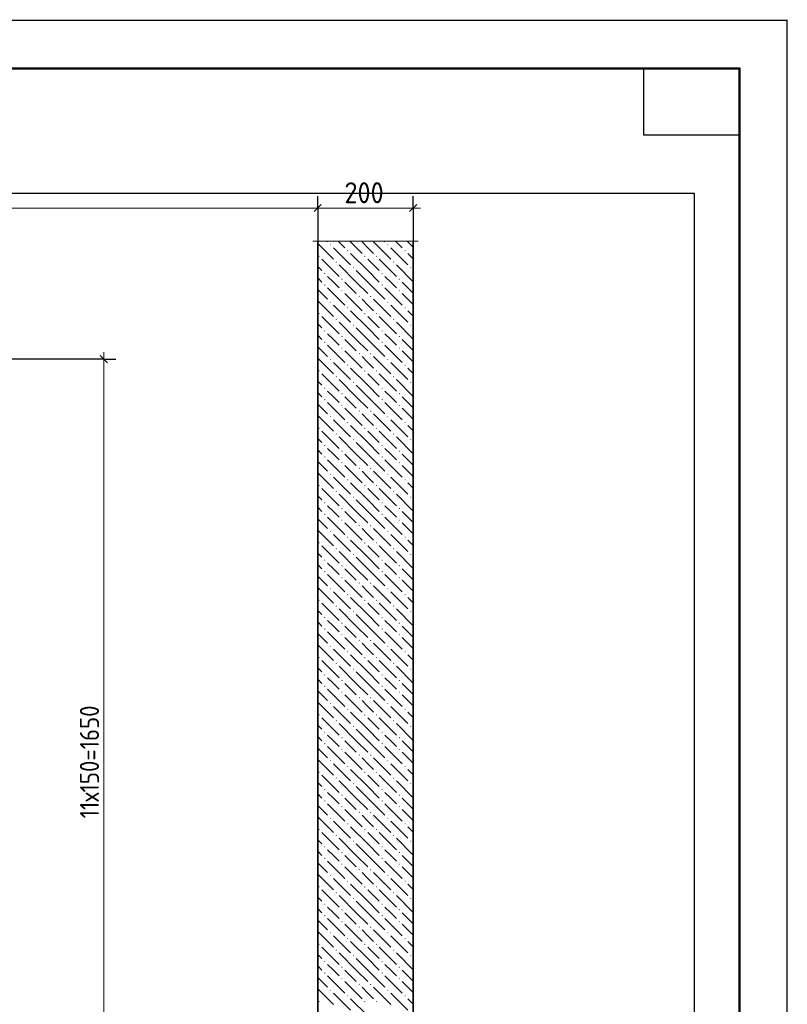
# Model space of a CAD drawing. Header units: millimetres. Extents: x 0 to 21000, y -5 to 14855.
# Tile 24 of 24: x 16984 to 21000, y 9703 to 14855. Entities that reach past the tile are written whole.
import ezdxf

# ---------------------------------------------------------------- set-up
doc = ezdxf.new("R2010")
doc.units = ezdxf.units.MM
doc.layers.add('Standard', color=7, linetype='Continuous', lineweight=25)
doc.layers.add('Размерная линия_ общее', color=7, linetype='Continuous', lineweight=13)
doc.layers.add('ЖБ Стена верхний уровень', color=7, linetype='Continuous', lineweight=25, true_color=0x006e00)
doc.layers.add('Размерная выноска', color=7, linetype='Continuous')
doc.styles.add('ISOCPEUR', font='txt')

msp = doc.modelspace()

# ---------------------------------------------------------------- hatches: boundary and pattern name
at = {"layer": 'ЖБ Стена верхний уровень', "linetype": 'Continuous', "lineweight": 18, "transparency": 33554687}
for points in [[(18606.8, 13676.9), (18610, 13680.2), (18613.3, 13676.9), (18610, 13673.7)], [(18906.8, 13676.9), (18910, 13680.2), (18913.3, 13676.9), (18910, 13673.7)], [(18546.8, 13616.9), (18550, 13620.2), (18553.3, 13616.9), (18550, 13613.7)], [(18696.8, 13646.9), (18700, 13650.2), (18703.3, 13646.9), (18700, 13643.7)], [(18786.8, 13616.9), (18790, 13620.2), (18793.3, 13616.9), (18790, 13613.7)], [(18846.8, 13616.9), (18850, 13620.2), (18853.3, 13616.9), (18850, 13613.7)], [(18996.8, 13646.9), (19000, 13650.2), (19003.3, 13646.9), (19000, 13643.7)], [(18636.8, 13586.9), (18640, 13590.2), (18643.3, 13586.9), (18640, 13583.7)], [(18726.8, 13556.9), (18730, 13560.2), (18733.3, 13556.9), (18730, 13553.7)], [(18936.8, 13586.9), (18940, 13590.2), (18943.3, 13586.9), (18940, 13583.7)], [(19026.8, 13556.9), (19030, 13560.2), (19033.3, 13556.9), (19030, 13553.7)], [(18576.8, 13526.9), (18580, 13530.2), (18583.3, 13526.9), (18580, 13523.7)], [(18666.8, 13496.9), (18670, 13500.2), (18673.3, 13496.9), (18670, 13493.7)], [(18876.8, 13526.9), (18880, 13530.2), (18883.3, 13526.9), (18880, 13523.7)], [(18966.8, 13496.9), (18970, 13500.2), (18973.3, 13496.9), (18970, 13493.7)], [(18576.8, 13466.9), (18580, 13470.2), (18583.3, 13466.9), (18580, 13463.7)], [(18876.8, 13466.9), (18880, 13470.2), (18883.3, 13466.9), (18880, 13463.7)], [(18666.8, 13436.9), (18670, 13440.2), (18673.3, 13436.9), (18670, 13433.7)], [(18756.8, 13406.9), (18760, 13410.2), (18763.3, 13406.9), (18760, 13403.7)], [(18816.8, 13406.9), (18820, 13410.2), (18823.3, 13406.9), (18820, 13403.7)], [(18966.8, 13436.9), (18970, 13440.2), (18973.3, 13436.9), (18970, 13433.7)], [(18606.8, 13376.9), (18610, 13380.2), (18613.3, 13376.9), (18610, 13373.7)], [(18696.8, 13346.9), (18700, 13350.2), (18703.3, 13346.9), (18700, 13343.7)], [(18906.8, 13376.9), (18910, 13380.2), (18913.3, 13376.9), (18910, 13373.7)], [(18996.8, 13346.9), (19000, 13350.2), (19003.3, 13346.9), (19000, 13343.7)], [(18546.8, 13316.9), (18550, 13320.2), (18553.3, 13316.9), (18550, 13313.7)], [(18786.8, 13316.9), (18790, 13320.2), (18793.3, 13316.9), (18790, 13313.7)], [(18846.8, 13316.9), (18850, 13320.2), (18853.3, 13316.9), (18850, 13313.7)], [(18636.8, 13286.9), (18640, 13290.2), (18643.3, 13286.9), (18640, 13283.7)], [(18726.8, 13256.9), (18730, 13260.2), (18733.3, 13256.9), (18730, 13253.7)], [(18936.8, 13286.9), (18940, 13290.2), (18943.3, 13286.9), (18940, 13283.7)], [(19026.8, 13256.9), (19030, 13260.2), (19033.3, 13256.9), (19030, 13253.7)], [(18576.8, 13226.9), (18580, 13230.2), (18583.3, 13226.9), (18580, 13223.7)], [(18666.8, 13196.9), (18670, 13200.2), (18673.3, 13196.9), (18670, 13193.7)], [(18876.8, 13226.9), (18880, 13230.2), (18883.3, 13226.9), (18880, 13223.7)], [(18966.8, 13196.9), (18970, 13200.2), (18973.3, 13196.9), (18970, 13193.7)], [(18576.8, 13166.9), (18580, 13170.2), (18583.3, 13166.9), (18580, 13163.7)], [(18666.8, 13136.9), (18670, 13140.2), (18673.3, 13136.9), (18670, 13133.7)], [(18876.8, 13166.9), (18880, 13170.2), (18883.3, 13166.9), (18880, 13163.7)], [(18966.8, 13136.9), (18970, 13140.2), (18973.3, 13136.9), (18970, 13133.7)], [(18756.8, 13106.9), (18760, 13110.2), (18763.3, 13106.9), (18760, 13103.7)], [(18816.8, 13106.9), (18820, 13110.2), (18823.3, 13106.9), (18820, 13103.7)], [(18606.8, 13076.9), (18610, 13080.2), (18613.3, 13076.9), (18610, 13073.7)], [(18696.8, 13046.9), (18700, 13050.2), (18703.3, 13046.9), (18700, 13043.7)], [(18906.8, 13076.9), (18910, 13080.2), (18913.3, 13076.9), (18910, 13073.7)], [(18996.8, 13046.9), (19000, 13050.2), (19003.3, 13046.9), (19000, 13043.7)], [(18546.8, 13016.9), (18550, 13020.2), (18553.3, 13016.9), (18550, 13013.7)], [(18636.8, 12986.9), (18640, 12990.2), (18643.3, 12986.9), (18640, 12983.7)], [(18786.8, 13016.9), (18790, 13020.2), (18793.3, 13016.9), (18790, 13013.7)], [(18846.8, 13016.9), (18850, 13020.2), (18853.3, 13016.9), (18850, 13013.7)], [(18936.8, 12986.9), (18940, 12990.2), (18943.3, 12986.9), (18940, 12983.7)], [(18726.8, 12956.9), (18730, 12960.2), (18733.3, 12956.9), (18730, 12953.7)], [(19026.8, 12956.9), (19030, 12960.2), (19033.3, 12956.9), (19030, 12953.7)], [(18576.8, 12926.9), (18580, 12930.2), (18583.3, 12926.9), (18580, 12923.7)], [(18666.8, 12896.9), (18670, 12900.2), (18673.3, 12896.9), (18670, 12893.7)], [(18876.8, 12926.9), (18880, 12930.2), (18883.3, 12926.9), (18880, 12923.7)], [(18966.8, 12896.9), (18970, 12900.2), (18973.3, 12896.9), (18970, 12893.7)], [(18576.8, 12866.9), (18580, 12870.2), (18583.3, 12866.9), (18580, 12863.7)], [(18666.8, 12836.9), (18670, 12840.2), (18673.3, 12836.9), (18670, 12833.7)], [(18876.8, 12866.9), (18880, 12870.2), (18883.3, 12866.9), (18880, 12863.7)], [(18966.8, 12836.9), (18970, 12840.2), (18973.3, 12836.9), (18970, 12833.7)], [(18606.8, 12776.9), (18610, 12780.2), (18613.3, 12776.9), (18610, 12773.7)], [(18756.8, 12806.9), (18760, 12810.2), (18763.3, 12806.9), (18760, 12803.7)], [(18816.8, 12806.9), (18820, 12810.2), (18823.3, 12806.9), (18820, 12803.7)], [(18906.8, 12776.9), (18910, 12780.2), (18913.3, 12776.9), (18910, 12773.7)], [(18696.8, 12746.9), (18700, 12750.2), (18703.3, 12746.9), (18700, 12743.7)], [(18996.8, 12746.9), (19000, 12750.2), (19003.3, 12746.9), (19000, 12743.7)], [(18546.8, 12716.9), (18550, 12720.2), (18553.3, 12716.9), (18550, 12713.7)], [(18636.8, 12686.9), (18640, 12690.2), (18643.3, 12686.9), (18640, 12683.7)], [(18786.8, 12716.9), (18790, 12720.2), (18793.3, 12716.9), (18790, 12713.7)], [(18846.8, 12716.9), (18850, 12720.2), (18853.3, 12716.9), (18850, 12713.7)], [(18936.8, 12686.9), (18940, 12690.2), (18943.3, 12686.9), (18940, 12683.7)], [(18576.8, 12626.9), (18580, 12630.2), (18583.3, 12626.9), (18580, 12623.7)], [(18726.8, 12656.9), (18730, 12660.2), (18733.3, 12656.9), (18730, 12653.7)], [(18876.8, 12626.9), (18880, 12630.2), (18883.3, 12626.9), (18880, 12623.7)], [(19026.8, 12656.9), (19030, 12660.2), (19033.3, 12656.9), (19030, 12653.7)], [(18666.8, 12596.9), (18670, 12600.2), (18673.3, 12596.9), (18670, 12593.7)], [(18966.8, 12596.9), (18970, 12600.2), (18973.3, 12596.9), (18970, 12593.7)], [(18576.8, 12566.9), (18580, 12570.2), (18583.3, 12566.9), (18580, 12563.7)], [(18666.8, 12536.9), (18670, 12540.2), (18673.3, 12536.9), (18670, 12533.7)], [(18876.8, 12566.9), (18880, 12570.2), (18883.3, 12566.9), (18880, 12563.7)], [(18966.8, 12536.9), (18970, 12540.2), (18973.3, 12536.9), (18970, 12533.7)], [(18606.8, 12476.9), (18610, 12480.2), (18613.3, 12476.9), (18610, 12473.7)], [(18756.8, 12506.9), (18760, 12510.2), (18763.3, 12506.9), (18760, 12503.7)], [(18816.8, 12506.9), (18820, 12510.2), (18823.3, 12506.9), (18820, 12503.7)], [(18906.8, 12476.9), (18910, 12480.2), (18913.3, 12476.9), (18910, 12473.7)], [(18546.8, 12416.9), (18550, 12420.2), (18553.3, 12416.9), (18550, 12413.7)], [(18696.8, 12446.9), (18700, 12450.2), (18703.3, 12446.9), (18700, 12443.7)], [(18786.8, 12416.9), (18790, 12420.2), (18793.3, 12416.9), (18790, 12413.7)], [(18846.8, 12416.9), (18850, 12420.2), (18853.3, 12416.9), (18850, 12413.7)], [(18996.8, 12446.9), (19000, 12450.2), (19003.3, 12446.9), (19000, 12443.7)], [(18636.8, 12386.9), (18640, 12390.2), (18643.3, 12386.9), (18640, 12383.7)], [(18936.8, 12386.9), (18940, 12390.2), (18943.3, 12386.9), (18940, 12383.7)], [(18576.8, 12326.9), (18580, 12330.2), (18583.3, 12326.9), (18580, 12323.7)], [(18726.8, 12356.9), (18730, 12360.2), (18733.3, 12356.9), (18730, 12353.7)], [(18876.8, 12326.9), (18880, 12330.2), (18883.3, 12326.9), (18880, 12323.7)], [(19026.8, 12356.9), (19030, 12360.2), (19033.3, 12356.9), (19030, 12353.7)], [(18576.8, 12266.9), (18580, 12270.2), (18583.3, 12266.9), (18580, 12263.7)], [(18666.8, 12296.9), (18670, 12300.2), (18673.3, 12296.9), (18670, 12293.7)], [(18876.8, 12266.9), (18880, 12270.2), (18883.3, 12266.9), (18880, 12263.7)], [(18966.8, 12296.9), (18970, 12300.2), (18973.3, 12296.9), (18970, 12293.7)], [(18666.8, 12236.9), (18670, 12240.2), (18673.3, 12236.9), (18670, 12233.7)], [(18966.8, 12236.9), (18970, 12240.2), (18973.3, 12236.9), (18970, 12233.7)], [(18606.8, 12176.9), (18610, 12180.2), (18613.3, 12176.9), (18610, 12173.7)], [(18756.8, 12206.9), (18760, 12210.2), (18763.3, 12206.9), (18760, 12203.7)], [(18816.8, 12206.9), (18820, 12210.2), (18823.3, 12206.9), (18820, 12203.7)], [(18906.8, 12176.9), (18910, 12180.2), (18913.3, 12176.9), (18910, 12173.7)], [(18546.8, 12116.9), (18550, 12120.2), (18553.3, 12116.9), (18550, 12113.7)], [(18696.8, 12146.9), (18700, 12150.2), (18703.3, 12146.9), (18700, 12143.7)], [(18786.8, 12116.9), (18790, 12120.2), (18793.3, 12116.9), (18790, 12113.7)], [(18846.8, 12116.9), (18850, 12120.2), (18853.3, 12116.9), (18850, 12113.7)], [(18996.8, 12146.9), (19000, 12150.2), (19003.3, 12146.9), (19000, 12143.7)], [(18636.8, 12086.9), (18640, 12090.2), (18643.3, 12086.9), (18640, 12083.7)], [(18726.8, 12056.9), (18730, 12060.2), (18733.3, 12056.9), (18730, 12053.7)], [(18936.8, 12086.9), (18940, 12090.2), (18943.3, 12086.9), (18940, 12083.7)], [(19026.8, 12056.9), (19030, 12060.2), (19033.3, 12056.9), (19030, 12053.7)], [(18576.8, 12026.9), (18580, 12030.2), (18583.3, 12026.9), (18580, 12023.7)], [(18876.8, 12026.9), (18880, 12030.2), (18883.3, 12026.9), (18880, 12023.7)], [(18576.8, 11966.9), (18580, 11970.2), (18583.3, 11966.9), (18580, 11963.7)], [(18666.8, 11996.9), (18670, 12000.2), (18673.3, 11996.9), (18670, 11993.7)], [(18876.8, 11966.9), (18880, 11970.2), (18883.3, 11966.9), (18880, 11963.7)], [(18966.8, 11996.9), (18970, 12000.2), (18973.3, 11996.9), (18970, 11993.7)], [(18666.8, 11936.9), (18670, 11940.2), (18673.3, 11936.9), (18670, 11933.7)], [(18756.8, 11906.9), (18760, 11910.2), (18763.3, 11906.9), (18760, 11903.7)], [(18816.8, 11906.9), (18820, 11910.2), (18823.3, 11906.9), (18820, 11903.7)], [(18966.8, 11936.9), (18970, 11940.2), (18973.3, 11936.9), (18970, 11933.7)], [(18606.8, 11876.9), (18610, 11880.2), (18613.3, 11876.9), (18610, 11873.7)], [(18696.8, 11846.9), (18700, 11850.2), (18703.3, 11846.9), (18700, 11843.7)], [(18906.8, 11876.9), (18910, 11880.2), (18913.3, 11876.9), (18910, 11873.7)], [(18996.8, 11846.9), (19000, 11850.2), (19003.3, 11846.9), (19000, 11843.7)], [(18546.8, 11816.9), (18550, 11820.2), (18553.3, 11816.9), (18550, 11813.7)], [(18786.8, 11816.9), (18790, 11820.2), (18793.3, 11816.9), (18790, 11813.7)], [(18846.8, 11816.9), (18850, 11820.2), (18853.3, 11816.9), (18850, 11813.7)], [(18636.8, 11786.9), (18640, 11790.2), (18643.3, 11786.9), (18640, 11783.7)], [(18726.8, 11756.9), (18730, 11760.2), (18733.3, 11756.9), (18730, 11753.7)], [(18936.8, 11786.9), (18940, 11790.2), (18943.3, 11786.9), (18940, 11783.7)], [(19026.8, 11756.9), (19030, 11760.2), (19033.3, 11756.9), (19030, 11753.7)], [(18576.8, 11726.9), (18580, 11730.2), (18583.3, 11726.9), (18580, 11723.7)], [(18666.8, 11696.9), (18670, 11700.2), (18673.3, 11696.9), (18670, 11693.7)], [(18876.8, 11726.9), (18880, 11730.2), (18883.3, 11726.9), (18880, 11723.7)], [(18966.8, 11696.9), (18970, 11700.2), (18973.3, 11696.9), (18970, 11693.7)], [(18576.8, 11666.9), (18580, 11670.2), (18583.3, 11666.9), (18580, 11663.7)], [(18876.8, 11666.9), (18880, 11670.2), (18883.3, 11666.9), (18880, 11663.7)], [(18666.8, 11636.9), (18670, 11640.2), (18673.3, 11636.9), (18670, 11633.7)], [(18756.8, 11606.9), (18760, 11610.2), (18763.3, 11606.9), (18760, 11603.7)], [(18816.8, 11606.9), (18820, 11610.2), (18823.3, 11606.9), (18820, 11603.7)], [(18966.8, 11636.9), (18970, 11640.2), (18973.3, 11636.9), (18970, 11633.7)], [(18606.8, 11576.9), (18610, 11580.2), (18613.3, 11576.9), (18610, 11573.7)], [(18696.8, 11546.9), (18700, 11550.2), (18703.3, 11546.9), (18700, 11543.7)], [(18906.8, 11576.9), (18910, 11580.2), (18913.3, 11576.9), (18910, 11573.7)], [(18996.8, 11546.9), (19000, 11550.2), (19003.3, 11546.9), (19000, 11543.7)], [(18546.8, 11516.9), (18550, 11520.2), (18553.3, 11516.9), (18550, 11513.7)], [(18636.8, 11486.9), (18640, 11490.2), (18643.3, 11486.9), (18640, 11483.7)], [(18786.8, 11516.9), (18790, 11520.2), (18793.3, 11516.9), (18790, 11513.7)], [(18846.8, 11516.9), (18850, 11520.2), (18853.3, 11516.9), (18850, 11513.7)], [(18936.8, 11486.9), (18940, 11490.2), (18943.3, 11486.9), (18940, 11483.7)], [(18726.8, 11456.9), (18730, 11460.2), (18733.3, 11456.9), (18730, 11453.7)], [(19026.8, 11456.9), (19030, 11460.2), (19033.3, 11456.9), (19030, 11453.7)], [(18576.8, 11426.9), (18580, 11430.2), (18583.3, 11426.9), (18580, 11423.7)], [(18666.8, 11396.9), (18670, 11400.2), (18673.3, 11396.9), (18670, 11393.7)], [(18876.8, 11426.9), (18880, 11430.2), (18883.3, 11426.9), (18880, 11423.7)], [(18966.8, 11396.9), (18970, 11400.2), (18973.3, 11396.9), (18970, 11393.7)], [(18576.8, 11366.9), (18580, 11370.2), (18583.3, 11366.9), (18580, 11363.7)], [(18666.8, 11336.9), (18670, 11340.2), (18673.3, 11336.9), (18670, 11333.7)], [(18876.8, 11366.9), (18880, 11370.2), (18883.3, 11366.9), (18880, 11363.7)], [(18966.8, 11336.9), (18970, 11340.2), (18973.3, 11336.9), (18970, 11333.7)], [(18756.8, 11306.9), (18760, 11310.2), (18763.3, 11306.9), (18760, 11303.7)], [(18816.8, 11306.9), (18820, 11310.2), (18823.3, 11306.9), (18820, 11303.7)], [(18606.8, 11276.9), (18610, 11280.2), (18613.3, 11276.9), (18610, 11273.7)], [(18696.8, 11246.9), (18700, 11250.2), (18703.3, 11246.9), (18700, 11243.7)], [(18906.8, 11276.9), (18910, 11280.2), (18913.3, 11276.9), (18910, 11273.7)], [(18996.8, 11246.9), (19000, 11250.2), (19003.3, 11246.9), (19000, 11243.7)], [(18546.8, 11216.9), (18550, 11220.2), (18553.3, 11216.9), (18550, 11213.7)], [(18636.8, 11186.9), (18640, 11190.2), (18643.3, 11186.9), (18640, 11183.7)], [(18786.8, 11216.9), (18790, 11220.2), (18793.3, 11216.9), (18790, 11213.7)], [(18846.8, 11216.9), (18850, 11220.2), (18853.3, 11216.9), (18850, 11213.7)], [(18936.8, 11186.9), (18940, 11190.2), (18943.3, 11186.9), (18940, 11183.7)], [(18576.8, 11126.9), (18580, 11130.2), (18583.3, 11126.9), (18580, 11123.7)], [(18726.8, 11156.9), (18730, 11160.2), (18733.3, 11156.9), (18730, 11153.7)], [(18876.8, 11126.9), (18880, 11130.2), (18883.3, 11126.9), (18880, 11123.7)], [(19026.8, 11156.9), (19030, 11160.2), (19033.3, 11156.9), (19030, 11153.7)], [(18666.8, 11096.9), (18670, 11100.2), (18673.3, 11096.9), (18670, 11093.7)], [(18966.8, 11096.9), (18970, 11100.2), (18973.3, 11096.9), (18970, 11093.7)], [(18576.8, 11066.9), (18580, 11070.2), (18583.3, 11066.9), (18580, 11063.7)], [(18666.8, 11036.9), (18670, 11040.2), (18673.3, 11036.9), (18670, 11033.7)], [(18876.8, 11066.9), (18880, 11070.2), (18883.3, 11066.9), (18880, 11063.7)], [(18966.8, 11036.9), (18970, 11040.2), (18973.3, 11036.9), (18970, 11033.7)], [(18606.8, 10976.9), (18610, 10980.2), (18613.3, 10976.9), (18610, 10973.7)], [(18756.8, 11006.9), (18760, 11010.2), (18763.3, 11006.9), (18760, 11003.7)], [(18816.8, 11006.9), (18820, 11010.2), (18823.3, 11006.9), (18820, 11003.7)], [(18906.8, 10976.9), (18910, 10980.2), (18913.3, 10976.9), (18910, 10973.7)], [(18696.8, 10946.9), (18700, 10950.2), (18703.3, 10946.9), (18700, 10943.7)], [(18996.8, 10946.9), (19000, 10950.2), (19003.3, 10946.9), (19000, 10943.7)], [(18546.8, 10916.9), (18550, 10920.2), (18553.3, 10916.9), (18550, 10913.7)], [(18636.8, 10886.9), (18640, 10890.2), (18643.3, 10886.9), (18640, 10883.7)], [(18786.8, 10916.9), (18790, 10920.2), (18793.3, 10916.9), (18790, 10913.7)], [(18846.8, 10916.9), (18850, 10920.2), (18853.3, 10916.9), (18850, 10913.7)], [(18936.8, 10886.9), (18940, 10890.2), (18943.3, 10886.9), (18940, 10883.7)], [(18576.8, 10826.9), (18580, 10830.2), (18583.3, 10826.9), (18580, 10823.7)], [(18726.8, 10856.9), (18730, 10860.2), (18733.3, 10856.9), (18730, 10853.7)], [(18876.8, 10826.9), (18880, 10830.2), (18883.3, 10826.9), (18880, 10823.7)], [(19026.8, 10856.9), (19030, 10860.2), (19033.3, 10856.9), (19030, 10853.7)], [(18576.8, 10766.9), (18580, 10770.2), (18583.3, 10766.9), (18580, 10763.7)], [(18666.8, 10796.9), (18670, 10800.2), (18673.3, 10796.9), (18670, 10793.7)], [(18876.8, 10766.9), (18880, 10770.2), (18883.3, 10766.9), (18880, 10763.7)], [(18966.8, 10796.9), (18970, 10800.2), (18973.3, 10796.9), (18970, 10793.7)], [(18666.8, 10736.9), (18670, 10740.2), (18673.3, 10736.9), (18670, 10733.7)], [(18966.8, 10736.9), (18970, 10740.2), (18973.3, 10736.9), (18970, 10733.7)], [(18606.8, 10676.9), (18610, 10680.2), (18613.3, 10676.9), (18610, 10673.7)], [(18756.8, 10706.9), (18760, 10710.2), (18763.3, 10706.9), (18760, 10703.7)], [(18816.8, 10706.9), (18820, 10710.2), (18823.3, 10706.9), (18820, 10703.7)], [(18906.8, 10676.9), (18910, 10680.2), (18913.3, 10676.9), (18910, 10673.7)], [(18546.8, 10616.9), (18550, 10620.2), (18553.3, 10616.9), (18550, 10613.7)], [(18696.8, 10646.9), (18700, 10650.2), (18703.3, 10646.9), (18700, 10643.7)], [(18786.8, 10616.9), (18790, 10620.2), (18793.3, 10616.9), (18790, 10613.7)], [(18846.8, 10616.9), (18850, 10620.2), (18853.3, 10616.9), (18850, 10613.7)], [(18996.8, 10646.9), (19000, 10650.2), (19003.3, 10646.9), (19000, 10643.7)], [(18636.8, 10586.9), (18640, 10590.2), (18643.3, 10586.9), (18640, 10583.7)], [(18936.8, 10586.9), (18940, 10590.2), (18943.3, 10586.9), (18940, 10583.7)], [(18576.8, 10526.9), (18580, 10530.2), (18583.3, 10526.9), (18580, 10523.7)], [(18726.8, 10556.9), (18730, 10560.2), (18733.3, 10556.9), (18730, 10553.7)], [(18876.8, 10526.9), (18880, 10530.2), (18883.3, 10526.9), (18880, 10523.7)], [(19026.8, 10556.9), (19030, 10560.2), (19033.3, 10556.9), (19030, 10553.7)], [(18576.8, 10466.9), (18580, 10470.2), (18583.3, 10466.9), (18580, 10463.7)], [(18666.8, 10496.9), (18670, 10500.2), (18673.3, 10496.9), (18670, 10493.7)], [(18876.8, 10466.9), (18880, 10470.2), (18883.3, 10466.9), (18880, 10463.7)], [(18966.8, 10496.9), (18970, 10500.2), (18973.3, 10496.9), (18970, 10493.7)], [(18666.8, 10436.9), (18670, 10440.2), (18673.3, 10436.9), (18670, 10433.7)], [(18756.8, 10406.9), (18760, 10410.2), (18763.3, 10406.9), (18760, 10403.7)], [(18816.8, 10406.9), (18820, 10410.2), (18823.3, 10406.9), (18820, 10403.7)], [(18966.8, 10436.9), (18970, 10440.2), (18973.3, 10436.9), (18970, 10433.7)], [(18606.8, 10376.9), (18610, 10380.2), (18613.3, 10376.9), (18610, 10373.7)], [(18906.8, 10376.9), (18910, 10380.2), (18913.3, 10376.9), (18910, 10373.7)], [(18546.8, 10316.9), (18550, 10320.2), (18553.3, 10316.9), (18550, 10313.7)], [(18696.8, 10346.9), (18700, 10350.2), (18703.3, 10346.9), (18700, 10343.7)], [(18786.8, 10316.9), (18790, 10320.2), (18793.3, 10316.9), (18790, 10313.7)], [(18846.8, 10316.9), (18850, 10320.2), (18853.3, 10316.9), (18850, 10313.7)], [(18996.8, 10346.9), (19000, 10350.2), (19003.3, 10346.9), (19000, 10343.7)], [(18636.8, 10286.9), (18640, 10290.2), (18643.3, 10286.9), (18640, 10283.7)], [(18726.8, 10256.9), (18730, 10260.2), (18733.3, 10256.9), (18730, 10253.7)], [(18936.8, 10286.9), (18940, 10290.2), (18943.3, 10286.9), (18940, 10283.7)], [(19026.8, 10256.9), (19030, 10260.2), (19033.3, 10256.9), (19030, 10253.7)], [(18576.8, 10226.9), (18580, 10230.2), (18583.3, 10226.9), (18580, 10223.7)], [(18876.8, 10226.9), (18880, 10230.2), (18883.3, 10226.9), (18880, 10223.7)], [(18576.8, 10166.9), (18580, 10170.2), (18583.3, 10166.9), (18580, 10163.7)], [(18666.8, 10196.9), (18670, 10200.2), (18673.3, 10196.9), (18670, 10193.7)], [(18876.8, 10166.9), (18880, 10170.2), (18883.3, 10166.9), (18880, 10163.7)], [(18966.8, 10196.9), (18970, 10200.2), (18973.3, 10196.9), (18970, 10193.7)], [(18666.8, 10136.9), (18670, 10140.2), (18673.3, 10136.9), (18670, 10133.7)], [(18756.8, 10106.9), (18760, 10110.2), (18763.3, 10106.9), (18760, 10103.7)], [(18816.8, 10106.9), (18820, 10110.2), (18823.3, 10106.9), (18820, 10103.7)], [(18966.8, 10136.9), (18970, 10140.2), (18973.3, 10136.9), (18970, 10133.7)], [(18606.8, 10076.9), (18610, 10080.2), (18613.3, 10076.9), (18610, 10073.7)], [(18696.8, 10046.9), (18700, 10050.2), (18703.3, 10046.9), (18700, 10043.7)], [(18906.8, 10076.9), (18910, 10080.2), (18913.3, 10076.9), (18910, 10073.7)], [(18996.8, 10046.9), (19000, 10050.2), (19003.3, 10046.9), (19000, 10043.7)], [(18546.8, 10016.9), (18550, 10020.2), (18553.3, 10016.9), (18550, 10013.7)], [(18786.8, 10016.9), (18790, 10020.2), (18793.3, 10016.9), (18790, 10013.7)], [(18846.8, 10016.9), (18850, 10020.2), (18853.3, 10016.9), (18850, 10013.7)], [(18636.8, 9986.9), (18640, 9990.2), (18643.3, 9986.9), (18640, 9983.7)], [(18726.8, 9956.9), (18730, 9960.2), (18733.3, 9956.9), (18730, 9953.7)], [(18936.8, 9986.9), (18940, 9990.2), (18943.3, 9986.9), (18940, 9983.7)], [(19026.8, 9956.9), (19030, 9960.2), (19033.3, 9956.9), (19030, 9953.7)], [(18576.8, 9926.9), (18580, 9930.2), (18583.3, 9926.9), (18580, 9923.7)], [(18666.8, 9896.9), (18670, 9900.2), (18673.3, 9896.9), (18670, 9893.7)], [(18876.8, 9926.9), (18880, 9930.2), (18883.3, 9926.9), (18880, 9923.7)], [(18966.8, 9896.9), (18970, 9900.2), (18973.3, 9896.9), (18970, 9893.7)], [(18576.8, 9866.9), (18580, 9870.2), (18583.3, 9866.9), (18580, 9863.7)], [(18876.8, 9866.9), (18880, 9870.2), (18883.3, 9866.9), (18880, 9863.7)], [(18666.8, 9836.9), (18670, 9840.2), (18673.3, 9836.9), (18670, 9833.7)], [(18756.8, 9806.9), (18760, 9810.2), (18763.3, 9806.9), (18760, 9803.7)], [(18816.8, 9806.9), (18820, 9810.2), (18823.3, 9806.9), (18820, 9803.7)], [(18966.8, 9836.9), (18970, 9840.2), (18973.3, 9836.9), (18970, 9833.7)], [(18606.8, 9776.9), (18610, 9780.2), (18613.3, 9776.9), (18610, 9773.7)], [(18696.8, 9746.9), (18700, 9750.2), (18703.3, 9746.9), (18700, 9743.7)], [(18906.8, 9776.9), (18910, 9780.2), (18913.3, 9776.9), (18910, 9773.7)], [(18996.8, 9746.9), (19000, 9750.2), (19003.3, 9746.9), (19000, 9743.7)], [(18546.8, 9716.9), (18550, 9720.2), (18553.3, 9716.9), (18550, 9713.7)], [(18786.8, 9716.9), (18790, 9720.2), (18793.3, 9716.9), (18790, 9713.7)], [(18846.8, 9716.9), (18850, 9720.2), (18853.3, 9716.9), (18850, 9713.7)]]:
    msp.add_hatch(color=7, dxfattribs=at).paths.add_polyline_path(points, flags=16)

# ---------------------------------------------------------------- linework, layer by layer
at = {"layer": 'Standard', "color": 7, "linetype": 'Continuous', "lineweight": 35, "transparency": 33554687}
for p, q in [((20750, 13800), (20750, 10250)), ((20750, 13600), (20750, 10050))]:
    msp.add_line(p, q, dxfattribs=at)
at = {"layer": 'Standard', "color": 7, "linetype": 'Continuous', "lineweight": 50, "transparency": 33554687}
msp.add_line((20750, 13550), (20750, 11600), dxfattribs=at)
at = {"layer": 'Standard', "color": 7, "linetype": 'Continuous', "lineweight": 13, "transparency": 33554687}
msp.add_lwpolyline([(0, 14855), (0, 2100), (21000, 2100), (21000, 14855)], dxfattribs=at)
at = {"layer": 'Standard', "color": 7, "linetype": 'Continuous', "lineweight": 25, "transparency": 33554687}
for points in [[(0, 0), (21000, 0), (21000, 14850), (0, 14850), (0, 0)], [(20750, 14600), (20750, 14250), (20250, 14250), (20250, 14600), (20750, 14600)]]:
    msp.add_lwpolyline(points, close=True, dxfattribs=at)
at = {"layer": 'Standard', "color": 7, "linetype": 'Continuous', "lineweight": 50, "transparency": 33554687}
msp.add_lwpolyline([(1000, 14600), (20750, 14600), (20750, 250), (1000, 250), (1000, 14600)], close=True, dxfattribs=at)
at = {"layer": 'Standard', "color": 254, "linetype": 'Continuous', "lineweight": 25, "true_color": 0xc4c4ff, "transparency": 33554687}
msp.add_lwpolyline([(1561.4, 7410.9), (20514.7, 7410.9), (20514.7, 13946.1), (1561.4, 13946.1), (1561.4, 7410.9)], dxfattribs=at)
at = {"layer": 'ЖБ Стена верхний уровень', "color": 7, "linetype": 'Continuous', "lineweight": 35, "transparency": 33554687}
for p, q in [((18542.9, 13696.1), (18542.9, 8953.4)), ((19042.9, 8953.4), (19042.9, 13696.1))]:
    msp.add_line(p, q, dxfattribs=at)
at = {"layer": 'ЖБ Стена верхний уровень', "color": 251, "linetype": 'Continuous', "lineweight": 18, "true_color": 0x575757, "transparency": 33554687}
for p, q in [((18542.9, 13684), (18625, 13601.9)), ((18590.9, 13696.1), (18595, 13691.9)), ((18625, 13661.9), (18715, 13571.9)), ((18650.9, 13696.1), (18685, 13661.9)), ((18710.9, 13696.1), (18775, 13631.9)), ((18805, 13661.9), (18775, 13691.9)), ((18835, 13631.9), (18805, 13661.9)), ((18835, 13691.9), (18925, 13601.9)), ((18890.9, 13696.1), (18895, 13691.9)), ((18925, 13661.9), (19015, 13571.9)), ((18950.9, 13696.1), (18985, 13661.9)), ((19010.9, 13696.1), (19042.9, 13664)), ((18565, 13601.9), (18655, 13511.9)), ((18805, 13541.9), (18715, 13631.9)), ((18805, 13601.9), (18865, 13541.9)), ((18865, 13601.9), (18955, 13511.9)), ((19042.9, 13604), (19015, 13631.9)), ((18542.9, 13564), (18565, 13541.9)), ((18745, 13481.9), (18655, 13571.9)), ((19042.9, 13484), (18955, 13571.9)), ((18542.9, 13504), (18565, 13481.9)), ((18625, 13481.9), (18595, 13511.9)), ((18745, 13541.9), (18805, 13481.9)), ((18805, 13541.9), (18865, 13481.9)), ((18925, 13481.9), (18895, 13511.9)), ((18595, 13451.9), (18685, 13361.9)), ((18655, 13451.9), (18625, 13481.9)), ((18685, 13481.9), (18745, 13421.9)), ((18745, 13481.9), (18805, 13421.9)), ((18805, 13481.9), (18895, 13391.9)), ((18895, 13451.9), (18985, 13361.9)), ((18955, 13451.9), (18925, 13481.9)), ((18985, 13481.9), (19042.9, 13424)), ((18542.9, 13444), (18595, 13391.9)), ((18685, 13421.9), (18775, 13331.9)), ((18985, 13421.9), (19042.9, 13364)), ((18542.9, 13384), (18625, 13301.9)), ((18625, 13361.9), (18715, 13271.9)), ((18805, 13361.9), (18775, 13391.9)), ((18835, 13331.9), (18805, 13361.9)), ((18835, 13391.9), (18925, 13301.9)), ((18925, 13361.9), (19015, 13271.9)), ((18565, 13301.9), (18655, 13211.9)), ((18805, 13241.9), (18715, 13331.9)), ((18805, 13301.9), (18865, 13241.9)), ((18865, 13301.9), (18955, 13211.9)), ((19042.9, 13304), (19015, 13331.9)), ((18542.9, 13264), (18565, 13241.9)), ((18745, 13181.9), (18655, 13271.9)), ((18745, 13241.9), (18805, 13181.9)), ((18805, 13241.9), (18865, 13181.9)), ((19042.9, 13184), (18955, 13271.9)), ((18542.9, 13204), (18565, 13181.9)), ((18625, 13181.9), (18595, 13211.9)), ((18925, 13181.9), (18895, 13211.9)), ((18542.9, 13144), (18595, 13091.9)), ((18595, 13151.9), (18685, 13061.9)), ((18655, 13151.9), (18625, 13181.9)), ((18685, 13181.9), (18745, 13121.9)), ((18745, 13181.9), (18805, 13121.9)), ((18805, 13181.9), (18895, 13091.9)), ((18895, 13151.9), (18985, 13061.9)), ((18955, 13151.9), (18925, 13181.9)), ((18985, 13181.9), (19042.9, 13124)), ((18685, 13121.9), (18775, 13031.9)), ((18805, 13061.9), (18775, 13091.9)), ((18835, 13091.9), (18925, 13001.9)), ((18985, 13121.9), (19042.9, 13064)), ((18542.9, 13084), (18625, 13001.9)), ((18625, 13061.9), (18715, 12971.9)), ((18835, 13031.9), (18805, 13061.9)), ((18925, 13061.9), (19015, 12971.9)), ((18565, 13001.9), (18655, 12911.9)), ((18805, 12941.9), (18715, 13031.9)), ((18805, 13001.9), (18865, 12941.9)), ((18865, 13001.9), (18955, 12911.9)), ((19042.9, 13004), (19015, 13031.9)), ((18542.9, 12964), (18565, 12941.9)), ((18745, 12881.9), (18655, 12971.9)), ((18745, 12941.9), (18805, 12881.9)), ((18805, 12941.9), (18865, 12881.9)), ((19042.9, 12884), (18955, 12971.9)), ((18542.9, 12904), (18565, 12881.9)), ((18625, 12881.9), (18595, 12911.9)), ((18655, 12851.9), (18625, 12881.9)), ((18685, 12881.9), (18745, 12821.9)), ((18745, 12881.9), (18805, 12821.9)), ((18805, 12881.9), (18895, 12791.9)), ((18925, 12881.9), (18895, 12911.9)), ((18955, 12851.9), (18925, 12881.9)), ((18985, 12881.9), (19042.9, 12824)), ((18542.9, 12844), (18595, 12791.9)), ((18595, 12851.9), (18685, 12761.9)), ((18895, 12851.9), (18985, 12761.9)), ((18542.9, 12784), (18625, 12701.9)), ((18685, 12821.9), (18775, 12731.9)), ((18805, 12761.9), (18775, 12791.9)), ((18835, 12791.9), (18925, 12701.9)), ((18985, 12821.9), (19042.9, 12764)), ((18625, 12761.9), (18715, 12671.9)), ((18805, 12641.9), (18715, 12731.9)), ((18835, 12731.9), (18805, 12761.9)), ((18925, 12761.9), (19015, 12671.9)), ((19042.9, 12704), (19015, 12731.9)), ((18565, 12701.9), (18655, 12611.9)), ((18805, 12701.9), (18865, 12641.9)), ((18865, 12701.9), (18955, 12611.9)), ((18542.9, 12664), (18565, 12641.9)), ((18745, 12581.9), (18655, 12671.9)), ((18745, 12641.9), (18805, 12581.9)), ((18805, 12641.9), (18865, 12581.9)), ((19042.9, 12584), (18955, 12671.9)), ((18542.9, 12604), (18565, 12581.9)), ((18625, 12581.9), (18595, 12611.9)), ((18655, 12551.9), (18625, 12581.9)), ((18685, 12581.9), (18745, 12521.9)), ((18745, 12581.9), (18805, 12521.9)), ((18805, 12581.9), (18895, 12491.9)), ((18925, 12581.9), (18895, 12611.9)), ((18955, 12551.9), (18925, 12581.9)), ((18985, 12581.9), (19042.9, 12524)), ((18542.9, 12544), (18595, 12491.9)), ((18595, 12551.9), (18685, 12461.9)), ((18685, 12521.9), (18775, 12431.9)), ((18895, 12551.9), (18985, 12461.9)), ((18985, 12521.9), (19042.9, 12464)), ((18542.9, 12484), (18625, 12401.9)), ((18805, 12461.9), (18775, 12491.9)), ((18835, 12491.9), (18925, 12401.9)), ((18625, 12461.9), (18715, 12371.9)), ((18805, 12341.9), (18715, 12431.9)), ((18835, 12431.9), (18805, 12461.9)), ((18925, 12461.9), (19015, 12371.9)), ((19042.9, 12404), (19015, 12431.9)), ((18565, 12401.9), (18655, 12311.9)), ((18745, 12281.9), (18655, 12371.9)), ((18805, 12401.9), (18865, 12341.9)), ((18865, 12401.9), (18955, 12311.9)), ((19042.9, 12284), (18955, 12371.9)), ((18542.9, 12364), (18565, 12341.9)), ((18745, 12341.9), (18805, 12281.9)), ((18805, 12341.9), (18865, 12281.9)), ((18542.9, 12304), (18565, 12281.9)), ((18625, 12281.9), (18595, 12311.9)), ((18655, 12251.9), (18625, 12281.9)), ((18685, 12281.9), (18745, 12221.9)), ((18745, 12281.9), (18805, 12221.9)), ((18805, 12281.9), (18895, 12191.9)), ((18925, 12281.9), (18895, 12311.9)), ((18955, 12251.9), (18925, 12281.9)), ((18985, 12281.9), (19042.9, 12224)), ((18542.9, 12244), (18595, 12191.9)), ((18595, 12251.9), (18685, 12161.9)), ((18685, 12221.9), (18775, 12131.9)), ((18895, 12251.9), (18985, 12161.9)), ((18985, 12221.9), (19042.9, 12164)), ((18542.9, 12184), (18625, 12101.9)), ((18625, 12161.9), (18715, 12071.9)), ((18805, 12161.9), (18775, 12191.9)), ((18835, 12131.9), (18805, 12161.9)), ((18835, 12191.9), (18925, 12101.9)), ((18925, 12161.9), (19015, 12071.9)), ((18805, 12041.9), (18715, 12131.9)), ((19042.9, 12104), (19015, 12131.9)), ((18542.9, 12064), (18565, 12041.9)), ((18565, 12101.9), (18655, 12011.9)), ((18745, 11981.9), (18655, 12071.9)), ((18805, 12101.9), (18865, 12041.9)), ((18865, 12101.9), (18955, 12011.9)), ((19042.9, 11984), (18955, 12071.9)), ((18625, 11981.9), (18595, 12011.9)), ((18745, 12041.9), (18805, 11981.9)), ((18805, 12041.9), (18865, 11981.9)), ((18925, 11981.9), (18895, 12011.9)), ((18542.9, 12004), (18565, 11981.9)), ((18655, 11951.9), (18625, 11981.9)), ((18685, 11981.9), (18745, 11921.9)), ((18745, 11981.9), (18805, 11921.9)), ((18805, 11981.9), (18895, 11891.9)), ((18955, 11951.9), (18925, 11981.9)), ((18985, 11981.9), (19042.9, 11924)), ((18542.9, 11944), (18595, 11891.9)), ((18595, 11951.9), (18685, 11861.9)), ((18685, 11921.9), (18775, 11831.9)), ((18895, 11951.9), (18985, 11861.9)), ((18985, 11921.9), (19042.9, 11864)), ((18542.9, 11884), (18625, 11801.9)), ((18625, 11861.9), (18715, 11771.9)), ((18805, 11861.9), (18775, 11891.9)), ((18835, 11831.9), (18805, 11861.9)), ((18835, 11891.9), (18925, 11801.9)), ((18925, 11861.9), (19015, 11771.9)), ((18565, 11801.9), (18655, 11711.9)), ((18805, 11741.9), (18715, 11831.9)), ((18805, 11801.9), (18865, 11741.9)), ((18865, 11801.9), (18955, 11711.9)), ((19042.9, 11804), (19015, 11831.9)), ((18542.9, 11764), (18565, 11741.9)), ((18745, 11681.9), (18655, 11771.9)), ((19042.9, 11684), (18955, 11771.9)), ((18542.9, 11704), (18565, 11681.9)), ((18625, 11681.9), (18595, 11711.9)), ((18745, 11741.9), (18805, 11681.9)), ((18805, 11741.9), (18865, 11681.9)), ((18925, 11681.9), (18895, 11711.9)), ((18542.9, 11644), (18595, 11591.9)), ((18595, 11651.9), (18685, 11561.9)), ((18655, 11651.9), (18625, 11681.9)), ((18685, 11681.9), (18745, 11621.9)), ((18745, 11681.9), (18805, 11621.9)), ((18805, 11681.9), (18895, 11591.9)), ((18895, 11651.9), (18985, 11561.9)), ((18955, 11651.9), (18925, 11681.9)), ((18985, 11681.9), (19042.9, 11624)), ((18685, 11621.9), (18775, 11531.9)), ((18985, 11621.9), (19042.9, 11564)), ((18542.9, 11584), (18625, 11501.9)), ((18625, 11561.9), (18715, 11471.9)), ((18805, 11561.9), (18775, 11591.9)), ((18835, 11531.9), (18805, 11561.9)), ((18835, 11591.9), (18925, 11501.9)), ((18925, 11561.9), (19015, 11471.9)), ((18565, 11501.9), (18655, 11411.9)), ((18805, 11441.9), (18715, 11531.9)), ((18805, 11501.9), (18865, 11441.9)), ((18865, 11501.9), (18955, 11411.9)), ((19042.9, 11504), (19015, 11531.9)), ((18542.9, 11464), (18565, 11441.9)), ((18745, 11381.9), (18655, 11471.9)), ((18745, 11441.9), (18805, 11381.9)), ((18805, 11441.9), (18865, 11381.9)), ((19042.9, 11384), (18955, 11471.9)), ((18542.9, 11404), (18565, 11381.9)), ((18625, 11381.9), (18595, 11411.9)), ((18925, 11381.9), (18895, 11411.9)), ((18542.9, 11344), (18595, 11291.9)), ((18595, 11351.9), (18685, 11261.9)), ((18655, 11351.9), (18625, 11381.9)), ((18685, 11381.9), (18745, 11321.9)), ((18745, 11381.9), (18805, 11321.9)), ((18805, 11381.9), (18895, 11291.9)), ((18895, 11351.9), (18985, 11261.9)), ((18955, 11351.9), (18925, 11381.9)), ((18985, 11381.9), (19042.9, 11324)), ((18542.9, 11284), (18625, 11201.9)), ((18685, 11321.9), (18775, 11231.9)), ((18805, 11261.9), (18775, 11291.9)), ((18835, 11291.9), (18925, 11201.9)), ((18985, 11321.9), (19042.9, 11264)), ((18625, 11261.9), (18715, 11171.9)), ((18805, 11141.9), (18715, 11231.9)), ((18835, 11231.9), (18805, 11261.9)), ((18925, 11261.9), (19015, 11171.9)), ((19042.9, 11204), (19015, 11231.9)), ((18565, 11201.9), (18655, 11111.9)), ((18805, 11201.9), (18865, 11141.9)), ((18865, 11201.9), (18955, 11111.9)), ((18542.9, 11164), (18565, 11141.9)), ((18745, 11081.9), (18655, 11171.9)), ((18745, 11141.9), (18805, 11081.9)), ((18805, 11141.9), (18865, 11081.9)), ((19042.9, 11084), (18955, 11171.9)), ((18542.9, 11104), (18565, 11081.9)), ((18625, 11081.9), (18595, 11111.9)), ((18655, 11051.9), (18625, 11081.9)), ((18685, 11081.9), (18745, 11021.9)), ((18745, 11081.9), (18805, 11021.9)), ((18805, 11081.9), (18895, 10991.9)), ((18925, 11081.9), (18895, 11111.9)), ((18955, 11051.9), (18925, 11081.9)), ((18985, 11081.9), (19042.9, 11024)), ((18542.9, 11044), (18595, 10991.9)), ((18595, 11051.9), (18685, 10961.9)), ((18895, 11051.9), (18985, 10961.9)), ((18542.9, 10984), (18625, 10901.9)), ((18685, 11021.9), (18775, 10931.9)), ((18805, 10961.9), (18775, 10991.9)), ((18835, 10991.9), (18925, 10901.9)), ((18985, 11021.9), (19042.9, 10964)), ((18625, 10961.9), (18715, 10871.9)), ((18805, 10841.9), (18715, 10931.9)), ((18835, 10931.9), (18805, 10961.9)), ((18925, 10961.9), (19015, 10871.9)), ((19042.9, 10904), (19015, 10931.9)), ((18565, 10901.9), (18655, 10811.9)), ((18745, 10781.9), (18655, 10871.9)), ((18805, 10901.9), (18865, 10841.9)), ((18865, 10901.9), (18955, 10811.9)), ((19042.9, 10784), (18955, 10871.9)), ((18542.9, 10864), (18565, 10841.9)), ((18745, 10841.9), (18805, 10781.9)), ((18805, 10841.9), (18865, 10781.9)), ((18542.9, 10804), (18565, 10781.9)), ((18625, 10781.9), (18595, 10811.9)), ((18655, 10751.9), (18625, 10781.9)), ((18685, 10781.9), (18745, 10721.9)), ((18745, 10781.9), (18805, 10721.9)), ((18805, 10781.9), (18895, 10691.9)), ((18925, 10781.9), (18895, 10811.9)), ((18955, 10751.9), (18925, 10781.9)), ((18985, 10781.9), (19042.9, 10724)), ((18542.9, 10744), (18595, 10691.9)), ((18595, 10751.9), (18685, 10661.9)), ((18685, 10721.9), (18775, 10631.9)), ((18895, 10751.9), (18985, 10661.9)), ((18985, 10721.9), (19042.9, 10664)), ((18542.9, 10684), (18625, 10601.9)), ((18805, 10661.9), (18775, 10691.9)), ((18835, 10691.9), (18925, 10601.9)), ((18625, 10661.9), (18715, 10571.9)), ((18805, 10541.9), (18715, 10631.9)), ((18835, 10631.9), (18805, 10661.9)), ((18925, 10661.9), (19015, 10571.9)), ((19042.9, 10604), (19015, 10631.9)), ((18542.9, 10564), (18565, 10541.9)), ((18565, 10601.9), (18655, 10511.9)), ((18745, 10481.9), (18655, 10571.9)), ((18805, 10601.9), (18865, 10541.9)), ((18865, 10601.9), (18955, 10511.9)), ((19042.9, 10484), (18955, 10571.9)), ((18625, 10481.9), (18595, 10511.9)), ((18745, 10541.9), (18805, 10481.9)), ((18805, 10541.9), (18865, 10481.9)), ((18925, 10481.9), (18895, 10511.9)), ((18542.9, 10504), (18565, 10481.9)), ((18655, 10451.9), (18625, 10481.9)), ((18685, 10481.9), (18745, 10421.9)), ((18745, 10481.9), (18805, 10421.9)), ((18805, 10481.9), (18895, 10391.9)), ((18955, 10451.9), (18925, 10481.9)), ((18985, 10481.9), (19042.9, 10424)), ((18542.9, 10444), (18595, 10391.9)), ((18595, 10451.9), (18685, 10361.9)), ((18685, 10421.9), (18775, 10331.9)), ((18895, 10451.9), (18985, 10361.9)), ((18985, 10421.9), (19042.9, 10364)), ((18542.9, 10384), (18625, 10301.9)), ((18625, 10361.9), (18715, 10271.9)), ((18805, 10361.9), (18775, 10391.9)), ((18835, 10331.9), (18805, 10361.9)), ((18835, 10391.9), (18925, 10301.9)), ((18925, 10361.9), (19015, 10271.9)), ((18805, 10241.9), (18715, 10331.9)), ((19042.9, 10304), (19015, 10331.9)), ((18542.9, 10264), (18565, 10241.9)), ((18565, 10301.9), (18655, 10211.9)), ((18745, 10181.9), (18655, 10271.9)), ((18805, 10301.9), (18865, 10241.9)), ((18865, 10301.9), (18955, 10211.9)), ((19042.9, 10184), (18955, 10271.9)), ((18542.9, 10204), (18565, 10181.9)), ((18625, 10181.9), (18595, 10211.9)), ((18745, 10241.9), (18805, 10181.9)), ((18805, 10241.9), (18865, 10181.9)), ((18925, 10181.9), (18895, 10211.9)), ((18595, 10151.9), (18685, 10061.9)), ((18655, 10151.9), (18625, 10181.9)), ((18685, 10181.9), (18745, 10121.9)), ((18745, 10181.9), (18805, 10121.9)), ((18805, 10181.9), (18895, 10091.9)), ((18895, 10151.9), (18985, 10061.9)), ((18955, 10151.9), (18925, 10181.9)), ((18985, 10181.9), (19042.9, 10124)), ((18542.9, 10144), (18595, 10091.9)), ((18685, 10121.9), (18775, 10031.9)), ((18985, 10121.9), (19042.9, 10064)), ((18542.9, 10084), (18625, 10001.9)), ((18625, 10061.9), (18715, 9971.9)), ((18805, 10061.9), (18775, 10091.9)), ((18835, 10031.9), (18805, 10061.9)), ((18835, 10091.9), (18925, 10001.9)), ((18925, 10061.9), (19015, 9971.9)), ((18565, 10001.9), (18655, 9911.9)), ((18805, 9941.9), (18715, 10031.9)), ((18805, 10001.9), (18865, 9941.9)), ((18865, 10001.9), (18955, 9911.9)), ((19042.9, 10004), (19015, 10031.9)), ((18542.9, 9964), (18565, 9941.9)), ((18745, 9881.9), (18655, 9971.9)), ((19042.9, 9884), (18955, 9971.9)), ((18542.9, 9904), (18565, 9881.9)), ((18625, 9881.9), (18595, 9911.9)), ((18745, 9941.9), (18805, 9881.9)), ((18805, 9941.9), (18865, 9881.9)), ((18925, 9881.9), (18895, 9911.9)), ((18542.9, 9844), (18595, 9791.9)), ((18595, 9851.9), (18685, 9761.9)), ((18655, 9851.9), (18625, 9881.9)), ((18685, 9881.9), (18745, 9821.9)), ((18745, 9881.9), (18805, 9821.9)), ((18805, 9881.9), (18895, 9791.9)), ((18895, 9851.9), (18985, 9761.9)), ((18955, 9851.9), (18925, 9881.9)), ((18985, 9881.9), (19042.9, 9824)), ((18685, 9821.9), (18775, 9731.9)), ((18805, 9761.9), (18775, 9791.9)), ((18835, 9791.9), (18925, 9701.9)), ((18985, 9821.9), (19042.9, 9764)), ((18542.9, 9784), (18625, 9701.9)), ((18625, 9761.9), (18715, 9671.9)), ((18835, 9731.9), (18805, 9761.9)), ((18925, 9761.9), (19015, 9671.9)), ((18805, 9641.9), (18715, 9731.9)), ((19042.9, 9704), (19015, 9731.9))]:
    msp.add_line(p, q, dxfattribs=at)
at = {"layer": 'Размерная выноска', "color": 7, "linetype": 'Continuous', "lineweight": 13, "transparency": 33554687}
msp.add_line((18517.9, 13696.1), (19067.9, 13696.1), dxfattribs=at)
at = {"layer": 'Размерная линия_ общее', "color": 253, "linetype": 'Continuous', "lineweight": -3, "true_color": 0xa0a0a0, "transparency": 33554687}
for p, q in [((18542.9, 13869.6), (18542.9, 13932.1)), ((19042.5, 13869.6), (19042.5, 13932.1)), ((18542.9, 13869.6), (18542.9, 13807.1)), ((18542.9, 13869.6), (18542.9, 9353.4)), ((19042.5, 13869.6), (19042.5, 13807.1)), ((19042.5, 13869.6), (19042.5, 9853.4)), ((17423.7, 13078.4), (17361.2, 13078.4)), ((17423.7, 13078.4), (17486.2, 13078.4))]:
    msp.add_line(p, q, dxfattribs=at)
at = {"layer": 'Размерная линия_ общее', "color": 7, "linetype": 'Continuous', "lineweight": 13, "transparency": 33554687}
for p, q in [((13917.5, 13869.6), (18542.9, 13869.6)), ((18542.9, 13869.6), (19042.5, 13869.6)), ((19042.5, 13869.6), (19080, 13869.6)), ((17423.7, 13078.4), (17423.7, 13115.9)), ((17423.7, 8953.4), (17423.7, 13078.4))]:
    msp.add_line(p, q, dxfattribs=at)
at = {"layer": 'Размерная линия_ общее', "color": 7, "linetype": 'Continuous', "lineweight": 25, "transparency": 33554687}
for p, q in [((18524.2, 13850.8), (18561.7, 13888.3)), ((19023.8, 13850.8), (19061.3, 13888.3)), ((17442.4, 13059.7), (17404.9, 13097.2))]:
    msp.add_line(p, q, dxfattribs=at)
at = {"layer": 'Размерная линия_ общее', "color": 253, "linetype": 'Continuous', "lineweight": -3, "true_color": 0xa0a0a0, "transparency": 33554687}
msp.add_lwpolyline([(17423.7, 13078.4), (7376.2, 13078.4), (7376.2, 13078.4), (6467.5, 13078.4)], dxfattribs=at)

# ---------------------------------------------------------------- texts
at = {"layer": 'Размерная линия_ общее', "color": 7, "linetype": 'Continuous', "lineweight": 25, "transparency": 33554687, "insert": (18682.7, 13894.6), "char_height": 110, "width": 280.994, "attachment_point": 7, "style": 'ISOCPEUR'}
msp.add_mtext('\\W0.91;200', dxfattribs=at)
at = {"layer": 'Размерная линия_ общее', "color": 7, "linetype": 'Continuous', "lineweight": 18, "transparency": 33554687, "insert": (17398.7, 10675.9), "char_height": 100, "width": 733.258, "attachment_point": 7, "rotation": 90, "style": 'ISOCPEUR'}
msp.add_mtext('\\W0.87;11х150=1650', dxfattribs=at)

doc.saveas('drawing.dxf')
